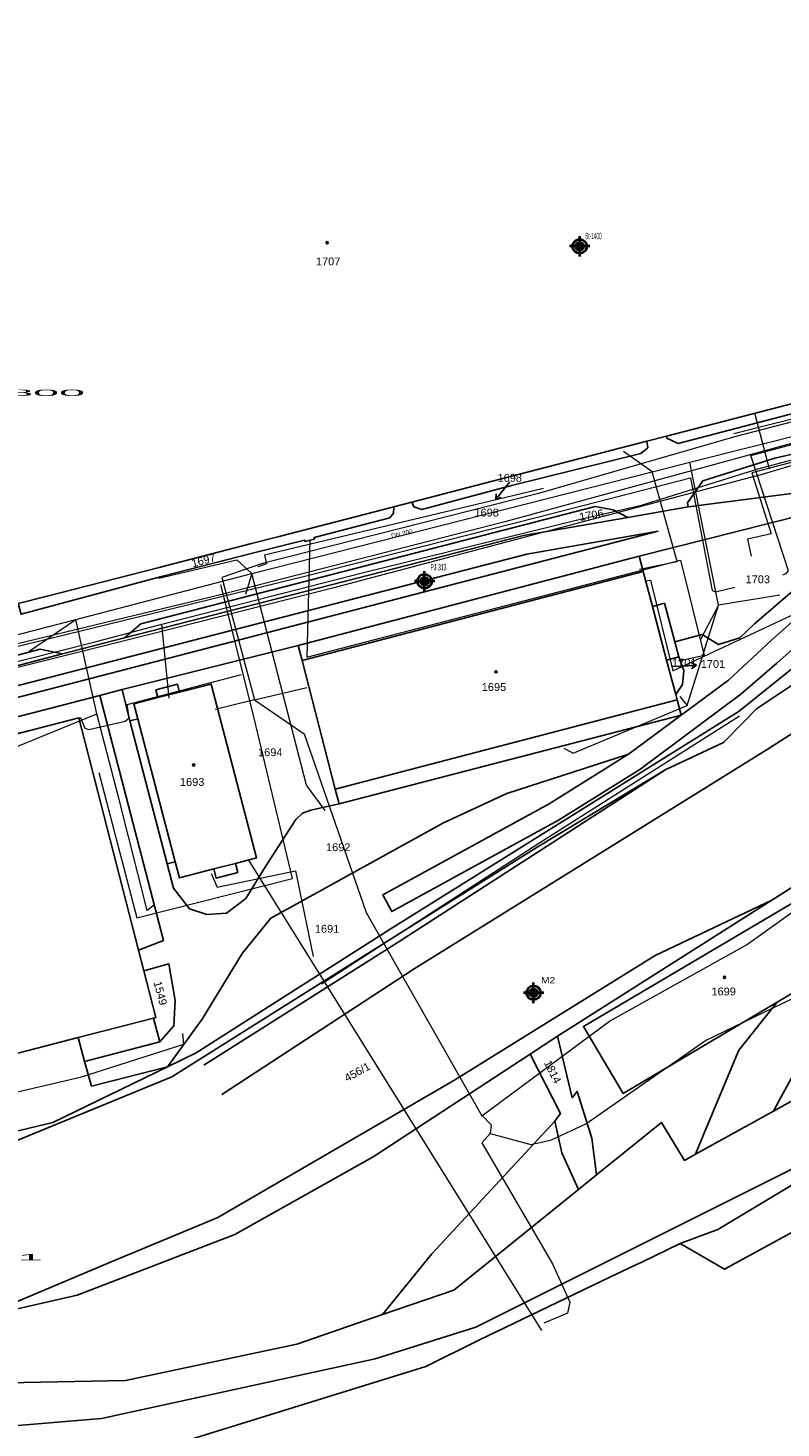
# Model space of a CAD drawing. Header units: metres. Extents: x -535942 to -530626, y -1087729 to -1086275.
# Tile 5 of 112: x -534598 to -534478, y -1087239 to -1087016. Entities that reach past the tile are written whole.
import ezdxf
from ezdxf.enums import TextEntityAlignment as Align

# ---------------------------------------------------------------- set-up
doc = ezdxf.new("R2010")
doc.units = ezdxf.units.M
for name, color, linetype in [('_blok katastr', 7, 'Continuous'), ('_blok SS sítě', 7, 'Continuous'), ('_blok vrty G Consult', 7, 'Continuous'), ('Hodnoty_hladiny', 7, 'Continuous'), ('Vrty_popis', 7, 'Continuous')]:
    doc.layers.add(name, color=color, linetype=linetype)
for name, color, linetype, lineweight in [('AG silno NN', 251, 'G_VED_660_PN', 13), ('AG slabo podzemni', 251, 'G_VED_670_PN', 13), ('AG voda chladící přívod', 120, 'HP_02_920CHVP', 13), ('AG voda chladící vratna', 120, 'HP_02_921CHVV', 13), ('AG_SS kanal_déšť', 251, 'G_POTR_626_PN', 13), ('AG_SS osvětlení', 251, 'HP_04_VO', 13), ('AG_SS voda pitna', 251, 'G_POTR_616_PN', 13), ('AG_SS VODA PITNA POPIS', 251, 'G_POTR_616_PN', 35), ('AG_SS voda uzitkova', 251, 'G_POTR_617_PN', 13), ('AG_teplo', 240, 'G_POTR_651_PN', 13)]:
    doc.layers.add(name, color=color, linetype=linetype, lineweight=lineweight)
for name, color, linetype, true_color in [('BT_BPEJ', 7, 'Continuous', 0x7fffff), ('BT_hranice_parcel', 7, 'Continuous', 0x007f00), ('BT_mapove_znacky', 7, 'Continuous', 0x007f00), ('BT_text_parcel', 7, 'Continuous', 0x007f00), ('BT_vnitrni_kresby', 7, 'Continuous', 0x007f00)]:
    doc.layers.add(name, color=color, linetype=linetype, true_color=true_color)
doc.layers.add('BT_hranice_budov', color=7, linetype='Continuous', lineweight=30, true_color=0x007f00)
doc.layers.add('Značka předmět vrt', color=7, linetype='Continuous', lineweight=0, true_color=0x27eff2)
doc.styles.add('BT_text_mapy_m', font='arial.ttf', dxfattribs={"height": 5})
doc.styles.add('ROMANS', font='romans')
doc.styles.get("Standard").update_dxf_attribs({"font": 'ARIALN.TTF'})
doc.linetypes.add('G_POTR_616_PN', pattern='A,0.5,-1,2,-6.5,[2,hpfmlin.shx,S=1,R=0,X=0,Y=0],-6.5,2,-1,0.5', length=20)
doc.linetypes.add('G_POTR_617_PN', pattern='A,0.5,-1,2,-6.5,[1,hpfmlin.shx,S=1,R=0,X=0,Y=0],-6.5,2,-1,0.5', length=20)
doc.linetypes.add('G_POTR_626_PN', pattern='A,0.5,-1,2,-6.5,[8,hpfmlin.shx,S=1,R=0,X=0,Y=0],-6.5,2,-1,0.5', length=20)
doc.linetypes.add('G_POTR_651_PN', pattern='A,0.5,-1,2,-6.5,[17,hpfmlin.shx,S=1,R=0,X=0,Y=0],-6.5,2,-1,0.5', length=20)
doc.linetypes.add('G_VED_660_PN', pattern='A,0.5,-1,2,-6.5,[28,hpfmlin.shx,S=1,R=0,X=0,Y=0],-6.5,2,-1,0.5', length=20)
doc.linetypes.add('G_VED_670_PN', pattern='A,0.5,-1,2,-6.5,[31,hpfmlin.shx,S=1,R=0,X=0,Y=0],-6.5,2,-1,0.5', length=20)
doc.linetypes.add('HP_02_920CHVP', pattern='A,0.5,-1.2,-6.5,[3,hpfmlin.shx,S=1,R=0,X=0,Y=0],-0.8,["CHVP",Standard,S=1.7,R=0,X=3,Y=-0.8],-9,2,-1,0.5', length=21.5)
doc.linetypes.add('HP_02_921CHVV', pattern='A,0.5,-1.2,-6.5,[3,hpfmlin.shx,S=1,R=0,X=0,Y=0],-0.8,["CHVV",Standard,S=1.7,R=0,X=3,Y=-0.8],-9,2,-1,0.5', length=21.5)
doc.linetypes.add('HP_04_VO', pattern='A,0.5,-1,2,-5,[28,hpfmlin.shx,S=1,R=0,X=0,Y=0],-0.8,["VO",ROMANS,S=1.7,R=0,X=2.75,Y=-0.8],-7,2,-1,0.5', length=19.8)

# ---------------------------------------------------------------- blocks, each defined once
blk = doc.blocks.new('BT_symbol_404')
at = {"layer": 'BT_mapove_znacky', "lineweight": -3}
blk.add_circle((0, 0), 0.175, dxfattribs=at)
blk = doc.blocks.new('BT_symbol_arrow')
at = {"layer": 'BT_text_parcel', "lineweight": -3}
for p in [(-0.5, 1.7), (0, 0), (0.5, 1.7)]:
    blk.add_line(p, (0, 2.5), dxfattribs=at)
blk = doc.blocks.new('_KATASTR')
at = {"layer": 'BT_BPEJ', "lineweight": -3}
blk.add_lwpolyline([(-534432, -1087175.5), (-534439, -1087176.5), (-534456, -1087187), (-534527, -1087222.5), (-534543, -1087227.5), (-534586.5, -1087237), (-534652.5, -1087242.5), (-534662.5, -1087246.5), (-534667.41, -1087250.02), (-534679.15, -1087258.46), (-534681.32, -1087260.01), (-534689.99, -1087266.23), (-534690.23, -1087266.4), (-534705, -1087277), (-534727.5, -1087285), (-534734.62, -1087285.71), (-534737.51, -1087286), (-534747.5, -1087287), (-534779, -1087277), (-534889.82, -1087216.95)], dxfattribs=at)
at = {"layer": 'BT_hranice_budov', "lineweight": -3}
for points in [[(-534599.75, -1087107.51), (-534595.15, -1087106.35), (-534577.37, -1087101.76), (-534562.69, -1087097.96), (-534558.29, -1087096.83), (-534540.05, -1087092.12), (-534537.19, -1087091.39), (-534524.58, -1087088.13), (-534499.84, -1087081.72), (-534496.71, -1087080.91), (-534402.11, -1087056.42)], [(-534498.94, -1087107.96), (-534496.68, -1087116.5), (-534495.23, -1087121.93), (-534495, -1087122.8), (-534549.36, -1087136.98), (-534554.62, -1087116.57), (-534500.41, -1087102.43), (-534498.94, -1087107.96)], [(-534568.67, -1087149.68), (-534565.24, -1087148.79), (-534561.86, -1087147.91), (-534569.09, -1087120.29), (-534574.12, -1087121.58), (-534577.55, -1087122.45), (-534581.37, -1087123.43), (-534580.75, -1087125.8), (-534574.8, -1087148.54), (-534574.13, -1087151.1), (-534568.67, -1087149.68)], [(-534636.9, -1087188.54), (-534637.01, -1087188.1), (-534639.16, -1087179.79), (-534642.99, -1087180.78), (-534645.5, -1087181.43), (-534654.8, -1087145.27), (-534648.5, -1087143.82), (-534649.23, -1087140.96), (-534590.1, -1087125.68), (-534580.62, -1087162.58), (-534579.78, -1087165.86), (-534577.87, -1087173.28), (-534578.23, -1087173.37), (-534590.21, -1087176.47), (-534621.07, -1087184.45), (-534627.21, -1087186.03), (-534636.9, -1087188.54)], [(-534479.1, -1087170.82), (-534467.41, -1087163.89), (-534464.69, -1087162.28), (-534470.81, -1087151.61), (-534509.89, -1087174.71), (-534503.59, -1087185.34), (-534479.1, -1087170.82)]]:
    blk.add_lwpolyline(points, dxfattribs=at)
at = {"layer": 'BT_hranice_parcel', "lineweight": -3}
for points in [[(-534854.1, -1087151.43), (-534764.7, -1087194.39), (-534743.52, -1087204.26), (-534733.77, -1087209.25), (-534704.12, -1087222.88), (-534684.5, -1087230.65), (-534683.65, -1087231.27), (-534679.54, -1087232.97), (-534664.32, -1087238.52), (-534663.94, -1087240.07), (-534660.4, -1087241.15), (-534640.9, -1087245.56), (-534619.09, -1087246.73), (-534589.01, -1087245.5), (-534534.95, -1087228.73), (-534526.52, -1087224.54), (-534505.69, -1087214.57), (-534501.67, -1087212.65), (-534500.65, -1087212.16), (-534494.55, -1087209.22)], [(-534194.93, -1087028.01), (-534233.19, -1087052.98), (-534321.46, -1087107.08), (-534339.87, -1087120.39), (-534368.77, -1087140.55), (-534387.16, -1087152.27), (-534395.23, -1087155.29), (-534438.44, -1087179.27), (-534472.11, -1087197.13), (-534488.54, -1087206.99), (-534494.55, -1087209.22), (-534487.5, -1087213.29), (-534474.19, -1087205.99), (-534452.86, -1087190.42), (-534437.14, -1087182.11), (-534426.84, -1087176.93), (-534412.68, -1087169.51), (-534395.03, -1087159.77), (-534390.73, -1087157.99)], [(-534496.71, -1087080.91), (-534402.11, -1087056.42), (-534403.05, -1087053), (-534389.64, -1087049.54), (-534403.6, -1087058.57), (-534467.87, -1087075.02), (-534494.84, -1087082.08), (-534496.64, -1087081.25), (-534496.71, -1087080.91)], [(-534499.84, -1087081.72), (-534496.71, -1087080.91)], [(-534537.19, -1087091.39), (-534524.58, -1087088.13), (-534499.84, -1087081.72), (-534499.66, -1087082.74), (-534500.8, -1087083.67), (-534521.34, -1087088.76), (-534535.58, -1087092.55), (-534536.86, -1087092.13), (-534537.19, -1087091.39)], [(-534493.26, -1087092.14), (-534470.64, -1087089.21), (-534460.51, -1087086.23), (-534461.7, -1087084.41), (-534462.79, -1087083.26), (-534465.4, -1087081.87), (-534467.67, -1087081.68), (-534479.48, -1087084.38), (-534490.93, -1087087.99), (-534493.35, -1087091.48), (-534493.26, -1087092.14)], [(-534502.73, -1087131.46), (-534515.37, -1087139.33), (-534541.8, -1087153.8), (-534540.38, -1087156.44), (-534513.85, -1087141.91), (-534500.94, -1087133.86), (-534484.88, -1087121.92), (-534479.19, -1087116.98), (-534463.82, -1087103.31), (-534443.6, -1087088.48), (-534435.7, -1087083.91), (-534433.44, -1087086.3), (-534438.62, -1087089.41), (-534443.37, -1087091.09), (-534447.61, -1087094.52), (-534449.86, -1087096.32), (-534447.99, -1087098.97), (-534451.68, -1087101.58), (-534453.4, -1087099.15), (-534472.07, -1087114.11)], [(-534459.65, -1087089.11), (-534445.65, -1087084.93), (-534445.1, -1087085.88), (-534453.8, -1087091.74), (-534458.87, -1087094.55), (-534480.03, -1087113.33), (-534486.84, -1087119.66), (-534494.36, -1087125.23), (-534495, -1087122.8), (-534495.23, -1087121.93), (-534494.16, -1087120.39), (-534493.96, -1087118.14), (-534494.73, -1087115.98)], [(-534680.87, -1087188.46), (-534697.53, -1087183.56), (-534718.93, -1087171.98), (-534720.29, -1087174.43), (-534699.47, -1087185.66), (-534663.01, -1087195.87), (-534645.74, -1087200.29), (-534637.95, -1087201.49), (-534618.24, -1087200.34), (-534600.98, -1087193.24), (-534575.36, -1087182.71), (-534538.02, -1087159.22), (-534517.27, -1087146.24), (-534496.79, -1087133.9), (-534495.31, -1087133.2), (-534487.64, -1087129.56), (-534484.3, -1087126.17), (-534482.37, -1087124.22), (-534474.12, -1087118.74)], [(-534501.05, -1087100), (-534469.8, -1087092.09), (-534459.65, -1087089.11), (-534460.07, -1087091.31), (-534482.73, -1087110.72), (-534485.03, -1087112.93), (-534488.42, -1087114.02), (-534491.05, -1087112.44), (-534495.36, -1087113.6)], [(-534562.69, -1087097.96), (-534558.29, -1087096.83), (-534540.05, -1087092.12), (-534540.09, -1087093.12), (-534540.69, -1087093.86), (-534552.72, -1087097), (-534552.66, -1087097.29), (-534554.13, -1087097.66), (-534554.23, -1087097.43), (-534562.31, -1087099.43), (-534577, -1087103.22), (-534599.31, -1087109.2), (-534599.75, -1087107.51), (-534595.15, -1087106.35), (-534577.37, -1087101.76), (-534562.69, -1087097.96)], [(-534582.85, -1087112.94), (-534519.45, -1087096.7), (-534502.83, -1087093.81), (-534505.19, -1087092.62), (-534508.04, -1087092.07), (-534580.24, -1087110.75), (-534582.85, -1087112.94)], [(-534540.05, -1087092.12), (-534537.19, -1087091.39)], [(-534493.26, -1087092.14), (-534502.83, -1087093.81)], [(-534548.75, -1087139.35), (-534549.36, -1087136.98), (-534554.62, -1087116.57), (-534555.24, -1087114.15), (-534501.05, -1087100), (-534500.41, -1087102.43)], [(-534497, -1087107.44), (-534498.94, -1087107.96), (-534500.41, -1087102.43)], [(-534497, -1087107.44), (-534495.36, -1087113.6), (-534494.73, -1087115.98), (-534496.68, -1087116.5), (-534495.23, -1087121.93)], [(-534639.49, -1087129.2), (-534629.06, -1087125.71), (-534616.38, -1087121.68), (-534592.71, -1087115.51), (-534596.26, -1087114.77), (-534636.7, -1087125.43), (-534639.07, -1087127.52), (-534639.49, -1087129.2)], [(-534582.85, -1087112.94), (-534592.71, -1087115.51)], [(-534583.23, -1087121.18), (-534555.24, -1087114.15)], [(-534474.88, -1087116.36), (-534485.17, -1087124.6), (-534540.64, -1087159.24), (-534571.47, -1087178.88), (-534576.03, -1087181.11)], [(-534430.28, -1087118.01), (-534458.69, -1087140.74), (-534462.66, -1087143.67), (-534479.95, -1087154.64)], [(-534586.77, -1087122.11), (-534583.23, -1087121.18), (-534582.01, -1087126.12)], [(-534574.8, -1087148.54), (-534576.06, -1087148.87), (-534582.01, -1087126.12), (-534580.75, -1087125.8), (-534581.37, -1087123.43), (-534577.55, -1087122.45), (-534577.87, -1087121.2), (-534574.44, -1087120.32), (-534574.12, -1087121.58), (-534569.09, -1087120.29)], [(-534574.8, -1087148.54), (-534574.13, -1087151.1), (-534568.67, -1087149.68), (-534568.29, -1087151.13), (-534564.86, -1087150.24), (-534565.24, -1087148.79), (-534561.86, -1087147.91), (-534569.09, -1087120.29)], [(-534718.93, -1087171.98), (-534715.74, -1087166.22), (-534726.51, -1087160.37), (-534727.91, -1087162.98), (-534738.25, -1087157.39), (-534739.99, -1087160.58), (-534798.92, -1087128.7), (-534787.89, -1087133.98), (-534782.67, -1087136.38), (-534761.68, -1087144.52), (-534749.93, -1087147.53), (-534718.47, -1087150.95), (-534711.85, -1087150.8), (-534687.02, -1087147.84), (-534676.52, -1087145.31), (-534586.77, -1087122.11), (-534576.66, -1087161.06), (-534580.62, -1087162.58)], [(-534627.21, -1087186.03), (-534636.9, -1087188.54), (-534637.01, -1087188.1), (-534640.9, -1087189.11), (-534642.99, -1087180.78), (-534645.5, -1087181.43), (-534654.8, -1087145.27), (-534648.5, -1087143.82), (-534649.23, -1087140.96), (-534590.1, -1087125.68), (-534580.62, -1087162.58), (-534579.78, -1087165.86)], [(-534560.43, -1087149.28), (-534555.65, -1087141.84), (-534554.56, -1087140.79), (-534553.22, -1087140.35), (-534548.75, -1087139.35), (-534494.36, -1087125.23), (-534502.73, -1087131.46), (-534522.06, -1087137.68), (-534532.14, -1087142.35), (-534559.61, -1087157.51), (-534564.15, -1087163.11), (-534570.5, -1087173.53), (-534576.03, -1087181.11), (-534588.1, -1087184.17)], [(-534473.3, -1087176.41), (-534427.67, -1087154.29), (-534389.03, -1087133.34), (-534395.95, -1087138.32), (-534406.49, -1087144.65), (-534422.3, -1087152.92), (-534455.75, -1087174.83), (-534479.72, -1087188.14), (-534478.81, -1087186.47), (-534473.3, -1087176.41)], [(-534560.43, -1087149.28), (-534563.6, -1087154.38), (-534566.64, -1087156.7), (-534569.78, -1087156.93), (-534572.54, -1087156.01), (-534575.08, -1087152.75), (-534576.06, -1087148.87)], [(-534470.81, -1087151.61), (-534464.69, -1087162.28), (-534467.41, -1087163.89), (-534479.1, -1087170.82), (-534503.59, -1087185.34), (-534509.89, -1087174.71), (-534470.81, -1087151.61)], [(-534514.01, -1087176.25), (-534479.95, -1087154.64), (-534498.49, -1087163.44), (-534530.52, -1087183.3), (-534568.02, -1087205.05), (-534585.34, -1087212.29), (-534605.98, -1087220.93), (-534590.41, -1087217.42), (-534565.33, -1087207.78), (-534543.34, -1087195.42), (-534518.36, -1087179.12)], [(-534579.78, -1087165.86), (-534577.87, -1087173.28), (-534578.23, -1087173.37), (-534577.25, -1087177.17), (-534575.03, -1087174.6), (-534574.8, -1087170.59), (-534575.81, -1087164.77), (-534579.78, -1087165.86)], [(-534507.82, -1087198.28), (-534497.5, -1087189.96), (-534493.85, -1087195.98), (-534492.09, -1087195), (-534491.39, -1087193.33), (-534485.18, -1087178.49), (-534479.1, -1087170.82)], [(-534627.21, -1087186.03), (-534626.52, -1087188.72), (-534620.38, -1087187.13), (-534621.07, -1087184.45), (-534590.21, -1087176.47), (-534589.23, -1087180.26), (-534588.1, -1087184.17)], [(-534510.71, -1087200.61), (-534513.32, -1087194.78), (-534514.44, -1087189.73), (-534513.56, -1087188.55), (-534518.36, -1087179.12), (-534514.01, -1087176.25), (-534511.68, -1087186.04), (-534510.92, -1087185.02), (-534508.57, -1087192.43), (-534507.82, -1087198.28), (-534510.71, -1087200.61)], [(-534577.25, -1087177.17), (-534589.23, -1087180.26)], [(-534576.03, -1087181.11), (-534594.23, -1087189.97), (-534621.06, -1087196.4), (-534640.4, -1087197.17), (-534657.1, -1087194.39)], [(-534479.72, -1087188.14), (-534492.09, -1087195)], [(-534514.44, -1087189.73), (-534534.01, -1087210.82), (-534541.87, -1087220.5), (-534555.46, -1087225.18), (-534582.72, -1087230.97), (-534628.49, -1087231.84), (-534640.24, -1087227.71)], [(-534510.71, -1087200.61), (-534530.52, -1087216.59), (-534541.87, -1087220.5)]]:
    blk.add_lwpolyline(points, dxfattribs=at)
at = {"layer": 'BT_text_parcel', "lineweight": -3}
for p, q in [((-534521.63, -1087088.15), (-534522.31, -1087089.02)), ((-534495.82, -1087117.51), (-534494.44, -1087117.44))]:
    blk.add_line(p, q, dxfattribs=at)
at = {"layer": 'BT_vnitrni_kresby', "lineweight": -3}
for points in [[(-534498.04, -1087096.02), (-534642.02, -1087133.33)], [(-534518.93, -1087099.66), (-534498.04, -1087096.02)], [(-534615.62, -1087124.58), (-534518.93, -1087099.66)], [(-534554.62, -1087116.57), (-534500.41, -1087102.43)], [(-534498.94, -1087107.96), (-534496.68, -1087116.5)], [(-534480.72, -1087130.7), (-534453.1, -1087112.99)], [(-534577.55, -1087122.45), (-534574.12, -1087121.58)], [(-534549.36, -1087136.98), (-534495, -1087122.8)], [(-534580.75, -1087125.8), (-534574.8, -1087148.54)], [(-534536.8, -1087165.54), (-534480.72, -1087130.7)], [(-534539.38, -1087161.31), (-534496.79, -1087133.9)], [(-534568.67, -1087149.68), (-534565.24, -1087148.79)], [(-534570.27, -1087180.85), (-534539.38, -1087161.31)], [(-534567.4, -1087185.54), (-534536.8, -1087165.54)], [(-534590.21, -1087176.47), (-534578.23, -1087173.37)]]:
    blk.add_lwpolyline(points, dxfattribs=at)
at = {"layer": 'BT_mapove_znacky', "lineweight": -3}
for p in [(-534550.64, -1087050.17), (-534523.82, -1087118.36), (-534571.86, -1087133.16), (-534487.48, -1087166.89)]:
    blk.add_blockref('BT_symbol_404', p, dxfattribs=at)
at = {"layer": 'BT_text_parcel', "lineweight": -3}
for p, rotation in [((-534522.31, -1087089.02), 141.85), ((-534494.44, -1087117.44), 272.88)]:
    blk.add_blockref('BT_symbol_arrow', p, dxfattribs=dict(at, rotation=rotation))
at = {"layer": 'BT_text_parcel', "lineweight": -3, "style": 'BT_text_mapy_m'}
for s, p in [('1707', (-534552.43, -1087053.77)), ('1701', (-534495.82, -1087117.51)), ('1701', (-534491.26, -1087117.73)), ('1695', (-534526.07, -1087121.39)), ('1694', (-534561.63, -1087131.76)), ('1693', (-534574.05, -1087136.48)), ('1692', (-534550.82, -1087146.85)), ('1699', (-534489.56, -1087169.77))]:
    blk.add_text(s, height=1.25, dxfattribs=at).set_placement(p)
for s, p in [('1698', (-534521.63, -1087088.15)), ('1698', (-534525.29, -1087093.67)), ('1703', (-534482.19, -1087104.28)), ('1691', (-534550.66, -1087159.81))]:
    blk.add_text(s, height=1.25, dxfattribs=at).set_placement(p, align=Align.CENTER)
for s, rotation, p in [('1706', 9.86, (-534510.44, -1087094.38)), ('1549', 284.44, (-534578.24, -1087167.69)), ('1814', 296.98, (-534516.24, -1087180.46))]:
    blk.add_text(s, height=1.25, rotation=rotation, dxfattribs=at).set_placement(p)
for s, rotation, p in [('1697', 15.07, (-534570.14, -1087101.25)), ('456/1', 29.06, (-534545.56, -1087182.49))]:
    blk.add_text(s, height=1.25, rotation=rotation, dxfattribs=at).set_placement(p, align=Align.CENTER)
blk = doc.blocks.new('kanalizace SS')
at = {"layer": 'AG_SS kanal_déšť', "ltscale": 0.7}
for p, q in [((-534492.97, -1087085.04), (-534464.47, -1087077.86)), ((-534499, -1087086.56), (-534503.54, -1087083.34)), ((-534499, -1087086.56), (-534492.97, -1087085.04)), ((-534488.42, -1087107.78), (-534492.97, -1087085.04)), ((-534562.63, -1087102.71), (-534499, -1087086.56)), ((-534495.01, -1087100.82), (-534499, -1087086.56)), ((-534577.42, -1087103.48), (-534565.03, -1087100.55)), ((-534565.03, -1087100.55), (-534562.63, -1087102.71)), ((-534500.99, -1087102.05), (-534495.01, -1087100.82)), ((-534590.62, -1087110.04), (-534562.63, -1087102.71)), ((-534562.63, -1087102.71), (-534563.62, -1087106.08)), ((-534553.93, -1087136.36), (-534562.63, -1087102.71)), ((-534493.42, -1087123.68), (-534488.42, -1087107.78)), ((-534488.42, -1087107.78), (-534491.31, -1087113.24)), ((-534478.67, -1087106.17), (-534488.42, -1087107.78)), ((-534641.98, -1087123.35), (-534590.62, -1087110.04)), ((-534598.03, -1087115.06), (-534590.62, -1087110.04)), ((-534587.27, -1087125.01), (-534590.62, -1087110.04)), ((-534511.56, -1087131.3), (-534493.42, -1087123.68)), ((-534494.58, -1087122.3), (-534493.42, -1087123.68)), ((-534616.02, -1087136.77), (-534587.27, -1087125.01)), ((-534583.7, -1087138.65), (-534587.27, -1087125.01)), ((-534513.03, -1087130.5), (-534511.56, -1087131.3)), ((-534550.95, -1087140.37), (-534553.93, -1087136.36)), ((-534579.24, -1087156.26), (-534583.7, -1087138.65)), ((-534578.15, -1087155.45), (-534579.24, -1087156.26)), ((-534573.64, -1087175.82), (-534573.48, -1087177.58)), ((-534573.48, -1087177.58), (-534589.93, -1087182.82)), ((-534589.93, -1087182.82), (-534615.15, -1087188.71))]:
    blk.add_line(p, q, dxfattribs=at)
blk = doc.blocks.new('ss pitná voda')
at = {"layer": 'AG_SS voda pitna', "ltscale": 0.7}
for p, q in [((-534407.86, -1087060.97), (-534485.69, -1087080.95)), ((-534485.69, -1087080.95), (-534517.04, -1087090.01)), ((-534517.04, -1087090.01), (-534560.95, -1087101.12)), ((-534560.95, -1087101.12), (-534567.39, -1087103.36)), ((-534567.39, -1087103.36), (-534562.19, -1087122.79)), ((-534483.96, -1087161.75), (-534418.72, -1087114.8)), ((-534562.19, -1087122.79), (-534553.89, -1087120.86)), ((-534562.19, -1087122.79), (-534568.44, -1087124.35)), ((-534562.19, -1087122.79), (-534554.32, -1087128.19)), ((-534554.32, -1087128.19), (-534544.45, -1087156.61)), ((-534569.06, -1087150.38), (-534568.13, -1087152.59)), ((-534568.13, -1087152.59), (-534555.7, -1087149.95)), ((-534555.7, -1087149.95), (-534552.85, -1087163.57)), ((-534544.45, -1087156.61), (-534526.08, -1087188.92)), ((-534490.52, -1087176.93), (-534458.05, -1087161.27)), ((-534505.79, -1087173.88), (-534483.96, -1087161.75)), ((-534526.08, -1087188.92), (-534505.79, -1087173.88)), ((-534509.53, -1087190.2), (-534490.52, -1087176.93)), ((-534526, -1087188.86), (-534524.6, -1087190.33)), ((-534524.6, -1087190.33), (-534524.74, -1087191.71)), ((-534514.98, -1087192.71), (-534509.53, -1087190.2)), ((-534524.74, -1087191.71), (-534526.08, -1087193.18)), ((-534524.74, -1087191.71), (-534518.28, -1087193.46)), ((-534518.28, -1087193.46), (-534514.98, -1087192.71)), ((-534526.08, -1087193.18), (-534514.81, -1087212.41)), ((-534514.81, -1087212.41), (-534512.09, -1087218.5)), ((-534512.09, -1087218.5), (-534512.43, -1087220.28)), ((-534512.43, -1087220.28), (-534516.21, -1087221.86))]:
    blk.add_line(p, q, dxfattribs=at)
at = {"layer": 'AG_SS VODA PITNA POPIS', "linetype": 'Continuous'}
blk.add_text('DN 200', height=0.75, rotation=12.9631, dxfattribs=at).set_placement((-534538.63, -1087096.98), align=Align.BOTTOM_CENTER)
blk = doc.blocks.new('ss prumyslová voda')
at = {"layer": 'AG voda chladící přívod', "color": 251, "lineweight": 13}
blk.add_lwpolyline([(-534228.76, -1086932.2), (-534232.64, -1086934.27), (-534235.39, -1086949.06), (-534242.83, -1086962.46), (-534375.66, -1087031.85), (-534381.87, -1087048.25), (-534417.47, -1087065.85), (-534522.39, -1087094.5), (-534567.19, -1087106), (-534637.66, -1087123), (-534637.71, -1087136.31), (-534642.25, -1087137.58), (-534646.48, -1087121.06)], dxfattribs=at)
at = {"layer": 'AG voda chladící vratna', "color": 251, "lineweight": 13}
blk.add_lwpolyline([(-534478.22, -1087102.92), (-534477.67, -1087102.75), (-534477.32, -1087102.28), (-534483.28, -1087084), (-534417.32, -1087066.3), (-534381.47, -1087048.61), (-534375.18, -1087032.13), (-534241.4, -1086962), (-534225.34, -1086944.04), (-534213.88, -1086938.39), (-534201.19, -1086914.92), (-534201.44, -1086914.42)], dxfattribs=at)
at = {"layer": 'AG_SS voda uzitkova', "ltscale": 0.7}
for p, q in [((-534469.96, -1087076.47), (-534486.01, -1087080.53)), ((-534469.96, -1087076.47), (-534486.01, -1087080.53)), ((-534517.21, -1087093.76), (-534492.88, -1087087.51)), ((-534517.21, -1087093.76), (-534492.88, -1087087.51)), ((-534492.88, -1087087.51), (-534489.44, -1087105.41)), ((-534492.88, -1087087.51), (-534489.44, -1087105.41)), ((-534516.27, -1087089.21), (-534560.6, -1087099.83)), ((-534516.27, -1087089.21), (-534560.6, -1087099.83)), ((-534554.18, -1087103.14), (-534517.21, -1087093.76)), ((-534554.18, -1087103.14), (-534517.21, -1087093.76)), ((-534560.3, -1087101.17), (-534561.65, -1087101.69)), ((-534560.3, -1087101.17), (-534561.65, -1087101.69)), ((-534560.6, -1087099.83), (-534560.3, -1087101.17)), ((-534560.6, -1087099.83), (-534560.3, -1087101.17)), ((-534636.76, -1087123.32), (-534554.18, -1087103.14)), ((-534636.76, -1087123.32), (-534554.18, -1087103.14)), ((-534562.58, -1087124.4), (-534567.55, -1087104.55)), ((-534562.58, -1087124.4), (-534567.55, -1087104.55)), ((-534489.44, -1087105.41), (-534488.93, -1087105.62)), ((-534489.44, -1087105.41), (-534488.93, -1087105.62)), ((-534488.93, -1087105.62), (-534485.82, -1087104.9)), ((-534488.93, -1087105.62), (-534485.82, -1087104.9)), ((-534556.18, -1087151.2), (-534562.58, -1087124.4)), ((-534556.18, -1087151.2), (-534562.58, -1087124.4)), ((-534586.94, -1087134.35), (-534580.92, -1087157.43)), ((-534586.94, -1087134.35), (-534580.92, -1087157.43)), ((-534580.92, -1087157.43), (-534556.18, -1087151.2)), ((-534580.92, -1087157.43), (-534556.18, -1087151.2))]:
    blk.add_line(p, q, dxfattribs=at)
blk = doc.blocks.new('SS nízké napětí')
at = {"layer": 'AG silno NN', "ltscale": 0.7}
for p, q in [((-534470.592, -1087083.467), (-534483.113, -1087086.741)), ((-534483.113, -1087086.741), (-534480.054, -1087096.439)), ((-534480.054, -1087096.439), (-534483.84, -1087097.29)), ((-534483.84, -1087097.29), (-534483.266, -1087099.97))]:
    blk.add_line(p, q, dxfattribs=at)
blk = doc.blocks.new('ss_vo')
at = {"layer": 'AG_SS osvětlení', "ltscale": 0.7}
for p, q in [((-534482.702, -1087077.18), (-534480.405, -1087086.115)), ((-534470.80312, -1087083.14146), (-534482.84618, -1087086.28727)), ((-534482.543, -1087087.27), (-534470.67711, -1087083.76472)), ((-534482.543, -1087087.27), (-534549.822, -1087105.071)), ((-534500.663, -1087091.87), (-534482.846, -1087086.287)), ((-534511.29359, -1087094.31496), (-534500.663, -1087091.87)), ((-534544.84259, -1087102.54796), (-534511.29359, -1087094.31496)), ((-534576.924, -1087110.797), (-534544.84259, -1087102.54796)), ((-534549.822, -1087105.071), (-534578.627, -1087112.389)), ((-534578.627, -1087112.389), (-534611.601, -1087120.601)), ((-534587.929, -1087113.676), (-534576.924, -1087110.797)), ((-534575.744, -1087122.526), (-534576.924, -1087110.797)), ((-534612.309, -1087119.803), (-534587.929, -1087113.676)), ((-534485.10415, -1087125.38965), (-534517.006, -1087145.635)), ((-534517.006, -1087145.635), (-534551.534, -1087167.994))]:
    blk.add_line(p, q, dxfattribs=at)
blk = doc.blocks.new('ss sdělovací kabel')
at = {"layer": 'AG slabo podzemni', "ltscale": 0.7}
for p, q in [((-534553.401, -1087097.337), (-534553.89312, -1087116.03952)), ((-534495.711, -1087118.17), (-534454.94786, -1087099.10786)), ((-534553.89312, -1087116.03952), (-534494.49296, -1087100.63277)), ((-534494.49296, -1087100.63277), (-534490.733, -1087115.745)), ((-534499.9546, -1087103.91183), (-534499.243, -1087103.789)), ((-534499.243, -1087103.789), (-534495.711, -1087118.17)), ((-534490.733, -1087115.745), (-534494.733, -1087116.681)), ((-534563.166, -1087148.294), (-534516.554, -1087223.008))]:
    blk.add_line(p, q, dxfattribs=at)
blk = doc.blocks.new('ss teplovod')
at = {"layer": 'AG_teplo', "color": 251, "lineweight": 13, "ltscale": 0.7}
for p, q in [((-534689.267, -1087024.349), (-534686.661, -1087035.372)), ((-534759.163, -1087027.437), (-534756.057, -1087039.946)), ((-534686.661, -1087035.372), (-534654.58, -1087028.011)), ((-534654.58, -1087028.011), (-534654.091, -1087029.926)), ((-534838.32238, -1087032.02522), (-534837.38502, -1087034.46905)), ((-534784.49109, -1087032.50227), (-534816.26092, -1087040.50331)), ((-534770.93283, -1087039.13075), (-534784.49109, -1087032.50227)), ((-534837.38502, -1087034.46905), (-534861.18729, -1087042.63748)), ((-534719.508, -1087042.988), (-534686.661, -1087035.372)), ((-534686.661, -1087035.372), (-534686.782, -1087035.4)), ((-534845.35259, -1087037.24766), (-534833.26733, -1087082.91052)), ((-534765.37562, -1087060.02051), (-534770.93283, -1087039.13075)), ((-534816.26092, -1087040.50331), (-534813.88404, -1087049.27433)), ((-534861.18729, -1087042.63748), (-534857.83957, -1087052.8815)), ((-534718.317, -1087047.03), (-534719.508, -1087042.988)), ((-534825.06542, -1087048.87261), (-534814.68388, -1087046.32282)), ((-534756.16373, -1087057.6985), (-534758.44585, -1087047.90177)), ((-534741.071, -1087053.894), (-534718.317, -1087047.03)), ((-534824.39588, -1087051.3834), (-534825.06542, -1087048.87261)), ((-534840.54272, -1087055.42125), (-534824.39588, -1087051.3834)), ((-534857.83957, -1087052.8815), (-534862.42594, -1087054.62231)), ((-534741.0712, -1087053.89418), (-534765.37562, -1087060.02051)), ((-534839.55062, -1087059.8341), (-534852.95298, -1087062.87649)), ((-534833.26733, -1087082.91052), (-534827.57621, -1087081.30362)), ((-534827.57621, -1087081.30362), (-534827.07405, -1087082.27446)), ((-534827.07405, -1087082.27446), (-534816.39483, -1087121.77752)), ((-534582.445, -1087123.547), (-534564.277, -1087118.76)), ((-534816.39483, -1087121.77752), (-534797.88196, -1087131.68676)), ((-534582.126, -1087125.653), (-534582.445, -1087123.547)), ((-534617.483, -1087132.503), (-534589.87, -1087125.611)), ((-534589.87, -1087125.611), (-534589.147, -1087127.313)), ((-534582.743, -1087126.206), (-534582.126, -1087125.653)), ((-534589.147, -1087127.313), (-534588.551, -1087127.525)), ((-534588.551, -1087127.525), (-534582.743, -1087126.206)), ((-534797.88196, -1087131.68676), (-534799.7232, -1087135.23534)), ((-534620.909, -1087131.546), (-534620.441, -1087131.035)), ((-534620.589, -1087132.801), (-534620.909, -1087131.546)), ((-534620.441, -1087131.035), (-534618.888, -1087130.738)), ((-534618.888, -1087130.738), (-534618.356, -1087132.227)), ((-534618.356, -1087132.227), (-534617.483, -1087132.503)), ((-534797.48023, -1087136.37356), (-534796.00723, -1087133.59496)), ((-534796.00723, -1087133.59496), (-534795.50508, -1087133.42757)), ((-534795.50508, -1087133.42757), (-534760.22014, -1087152.91129)), ((-534649.905, -1087140.502), (-534620.845, -1087133.184)), ((-534620.845, -1087133.184), (-534620.589, -1087132.801)), ((-534799.7232, -1087135.23534), (-534798.9867, -1087135.97184)), ((-534798.9867, -1087135.97184), (-534798.04934, -1087136.54095)), ((-534798.04934, -1087136.54095), (-534797.48023, -1087136.37356)), ((-534760.22014, -1087152.91129), (-534757.14024, -1087152.24174)), ((-534757.14024, -1087152.24174), (-534742.39354, -1087161.34753)), ((-534742.39354, -1087161.34753), (-534741.22184, -1087159.13804)), ((-534741.22184, -1087159.13804), (-534739.58146, -1087160.0754)), ((-534739.58146, -1087160.0754), (-534741.38923, -1087163.25573)), ((-534741.38923, -1087163.25573), (-534719.46168, -1087175.14013)), ((-534719.46168, -1087175.14013), (-534719.05996, -1087174.60449)), ((-534719.05996, -1087174.60449), (-534703.20852, -1087183.3253)), ((-534696.76416, -1087183.15791), (-534681.49857, -1087179.02348)), ((-534681.49857, -1087179.02348), (-534681.54879, -1087178.72219)), ((-534703.20852, -1087183.3253), (-534696.76416, -1087183.15791))]:
    blk.add_line(p, q, dxfattribs=at)
blk = doc.blocks.new('_vrty G Consult')
at = {"layer": 'Hodnoty_hladiny', "color": 251, "lineweight": 40}
for p in [(-534510.5, -1087050.74), (-534535.15, -1087103.97), (-534517.83, -1087169.36)]:
    blk.add_point(p, dxfattribs=at)
at = {"layer": 'Vrty_popis', "color": 251, "lineweight": 40}
for p in [(-534510.5, -1087050.74), (-534535.15, -1087103.97), (-534517.83, -1087169.36)]:
    blk.add_point(p, dxfattribs=at)
at = {"layer": 'Značka předmět vrt', "color": 251, "linetype": 'Continuous', "lineweight": 40}
for p, q in [((-534510.97, -1087050.33), (-534510.97, -1087051.15)), ((-534510.09, -1087050.27), (-534510.91, -1087050.27)), ((-534510.81, -1087050.2), (-534510.81, -1087051.28)), ((-534510.66, -1087050.14), (-534510.66, -1087051.35)), ((-534510.5, -1087050.12), (-534510.5, -1087049.12)), ((-534510.5, -1087050.12), (-534510.5, -1087051.36)), ((-534510.34, -1087050.14), (-534510.34, -1087051.35)), ((-534510.19, -1087050.2), (-534510.19, -1087051.28)), ((-534510.03, -1087050.33), (-534510.03, -1087051.15)), ((-534511.12, -1087050.74), (-534512.12, -1087050.74)), ((-534509.88, -1087050.74), (-534511.12, -1087050.74)), ((-534509.9, -1087050.58), (-534511.1, -1087050.58)), ((-534509.9, -1087050.9), (-534511.1, -1087050.9)), ((-534509.96, -1087050.43), (-534511.04, -1087050.43)), ((-534509.96, -1087051.05), (-534511.04, -1087051.05)), ((-534510.09, -1087051.21), (-534510.91, -1087051.21)), ((-534510.5, -1087052.36), (-534510.5, -1087051.36)), ((-534508.88, -1087050.74), (-534509.88, -1087050.74)), ((-534534.61, -1087103.65), (-534535.69, -1087103.65)), ((-534535.62, -1087103.55), (-534535.62, -1087104.38)), ((-534534.73, -1087103.5), (-534535.56, -1087103.5)), ((-534535.46, -1087103.43), (-534535.46, -1087104.51)), ((-534535.3, -1087103.36), (-534535.3, -1087104.57)), ((-534535.15, -1087103.34), (-534535.15, -1087102.34)), ((-534535.15, -1087103.34), (-534535.15, -1087104.59)), ((-534534.99, -1087103.36), (-534534.99, -1087104.57)), ((-534534.83, -1087103.43), (-534534.83, -1087104.51)), ((-534534.68, -1087103.55), (-534534.68, -1087104.38)), ((-534535.77, -1087103.97), (-534536.77, -1087103.97)), ((-534534.52, -1087103.97), (-534535.77, -1087103.97)), ((-534534.54, -1087103.81), (-534535.75, -1087103.81)), ((-534534.54, -1087104.12), (-534535.75, -1087104.12)), ((-534534.61, -1087104.28), (-534535.69, -1087104.28)), ((-534534.73, -1087104.44), (-534535.56, -1087104.44)), ((-534535.15, -1087105.59), (-534535.15, -1087104.59)), ((-534533.52, -1087103.97), (-534534.52, -1087103.97)), ((-534517.83, -1087168.73), (-534517.83, -1087167.74)), ((-534518.46, -1087169.36), (-534519.46, -1087169.36)), ((-534517.21, -1087169.36), (-534518.46, -1087169.36)), ((-534517.23, -1087169.2), (-534518.44, -1087169.2)), ((-534517.23, -1087169.52), (-534518.44, -1087169.52)), ((-534517.29, -1087169.05), (-534518.37, -1087169.05)), ((-534517.29, -1087169.67), (-534518.37, -1087169.67)), ((-534518.3, -1087168.95), (-534518.3, -1087169.77)), ((-534517.42, -1087168.89), (-534518.25, -1087168.89)), ((-534517.42, -1087169.83), (-534518.25, -1087169.83)), ((-534518.15, -1087168.82), (-534518.15, -1087169.9)), ((-534517.99, -1087168.75), (-534517.99, -1087169.96)), ((-534517.83, -1087168.73), (-534517.83, -1087169.98)), ((-534517.83, -1087170.98), (-534517.83, -1087169.98)), ((-534517.68, -1087168.75), (-534517.68, -1087169.96)), ((-534517.52, -1087168.82), (-534517.52, -1087169.9)), ((-534517.36, -1087168.95), (-534517.36, -1087169.77)), ((-534516.21, -1087169.36), (-534517.21, -1087169.36))]:
    blk.add_line(p, q, dxfattribs=at)
for centre, radius in [((-534510.5, -1087050.74), 1.12), ((-534510.5, -1087050.74), 0.625), ((-534535.15, -1087103.97), 1.12), ((-534535.15, -1087103.97), 0.625), ((-534517.83, -1087169.36), 1.12), ((-534517.83, -1087169.36), 0.625)]:
    blk.add_circle(centre, radius, dxfattribs=at)
at = {"layer": 'Vrty_popis', "color": 7}
for s, width, p, p2 in [('St-1400', 0.648205, (-534509.62, -1087049.6), (-534507.02, -1087049.6)), ('St-800', 6.462418, (-534610.96, -1087074.51), (-534589.15, -1087074.51)), ('PJ-313', 0.702669, (-534534.23, -1087102.23), (-534531.68, -1087102.23)), ('M2', 1.414564, (-534516.65, -1087167.86), (-534514.39, -1087167.86)), ('M1', 6.313138, (-534605.87, -1087211.88), (-534595.83, -1087211.88))]:
    blk.add_text(s, height=1, dxfattribs=dict(at, width=width)).set_placement(p, p2, align=Align.FIT)

msp = doc.modelspace()

# ---------------------------------------------------------------- block references
msp.add_blockref('ss teplovod', (0, 0))
at = {"layer": '_blok katastr', "lineweight": -3}
msp.add_blockref('_KATASTR', (0, 0), dxfattribs=at)
at = {"layer": '_blok SS sítě'}
for name in ['kanalizace SS', 'ss_vo', 'SS nízké napětí', 'ss pitná voda', 'ss prumyslová voda', 'ss sdělovací kabel']:
    msp.add_blockref(name, (0, 0), dxfattribs=at)
at = {"layer": '_blok vrty G Consult', "color": 252}
msp.add_blockref('_vrty G Consult', (0, 0), dxfattribs=at)

doc.saveas('drawing.dxf')
